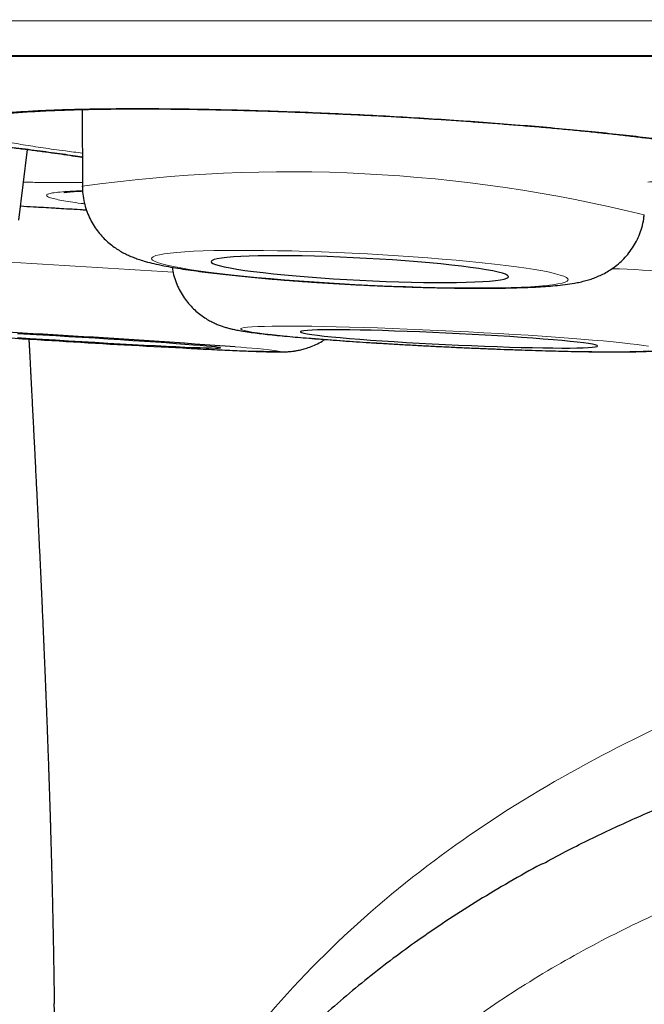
# Model space of a CAD drawing. Header units: millimetres. Extents: x 8 to 947, y 12 to 926.
# Tile 85 of 159: x 541.82 to 544.39, y 443.07 to 447.13. Entities that reach past the tile are written whole.
import ezdxf

# ---------------------------------------------------------------- set-up
doc = ezdxf.new("R2010")
doc.units = ezdxf.units.MM

msp = doc.modelspace()

# ---------------------------------------------------------------- linework, layer by layer
at = {"color": 8, "linetype": 'Continuous', "lineweight": 0}
msp.add_line((533.1748, 446.9781), (566.5704, 446.9781), dxfattribs=at)
at = {"color": 7, "linetype": 'Continuous', "lineweight": 30}
for p, q in [((533.2052, 446.9757), (566.5401, 446.9757)), ((542.0782, 446.7554), (542.0787, 446.4395)), ((541.8171, 446.299), (541.8532, 446.5908)), ((542.0791, 446.4374), (542.0787, 446.4395))]:
    msp.add_line(p, q, dxfattribs=at)
at = {"color": 8, "linetype": 'Continuous', "lineweight": 0, "flags": 128}
for points in [[(543.2214, 446.0337), (543.2847, 446.0307), (543.3477, 446.028), (543.4101, 446.0257), (543.4714, 446.0238), (543.5313, 446.0223), (543.5895, 446.0213), (543.6457, 446.0206), (543.6996, 446.0204), (543.7509, 446.0205), (543.7993, 446.0211), (543.8446, 446.0222), (543.8864, 446.0236), (543.9246, 446.0254), (543.959, 446.0277), (543.9893, 446.0303), (544.0155, 446.0333), (544.0373, 446.0366), (544.0546, 446.0403), (544.0674, 446.0443), (544.0756, 446.0486), (544.0791, 446.0531), (544.0779, 446.0579), (544.0721, 446.0629), (544.0616, 446.0681), (544.0465, 446.0735), (544.0269, 446.079), (544.0029, 446.0846), (543.9747, 446.0902), (543.9423, 446.0959), (543.906, 446.1017), (543.8659, 446.1074), (543.8224, 446.113), (543.7755, 446.1186), (543.7256, 446.124), (543.673, 446.1293), (543.6179, 446.1345), (543.5606, 446.1394), (543.5015, 446.1441), (543.4409, 446.1485), (543.379, 446.1527), (543.3163, 446.1566), (543.2531, 446.1602), (543.1897, 446.1634), (543.1265, 446.1662), (543.0637, 446.1687), (543.0019, 446.1708), (542.9413, 446.1725), (542.8821, 446.1738), (542.8249, 446.1746), (542.7698, 446.1751), (542.7171, 446.1751), (542.6673, 446.1747), (542.6204, 446.1739), (542.5768, 446.1727), (542.5368, 446.1711), (542.5005, 446.169), (542.4681, 446.1666), (542.4398, 446.1638), (542.4158, 446.1606), (542.3963, 446.1571), (542.3812, 446.1533), (542.3707, 446.1491), (542.3648, 446.1447), (542.3637, 446.1401), (542.3672, 446.1352), (542.3753, 446.13), (542.3881, 446.1248), (542.4055, 446.1193), (542.4273, 446.1138), (542.4534, 446.1081), (542.4838, 446.1025), (542.5181, 446.0967), (542.5564, 446.091), (542.5982, 446.0853), (542.6434, 446.0797), (542.6918, 446.0742), (542.7431, 446.0688), (542.797, 446.0636), (542.8532, 446.0586), (542.9115, 446.0538), (542.9714, 446.0492), (543.0327, 446.0449), (543.095, 446.0408), (543.158, 446.0371), (543.2214, 446.0337)], [(544.4096, 445.7802), (544.389, 445.7835), (544.364, 445.787), (544.3348, 445.7905), (544.3015, 445.7942), (544.2643, 445.798), (544.2235, 445.8018), (544.1791, 445.8057), (544.1316, 445.8096), (544.081, 445.8135), (544.0278, 445.8174), (543.9722, 445.8212), (543.9145, 445.825), (543.855, 445.8287), (543.794, 445.8323), (543.732, 445.8358), (543.6691, 445.8391), (543.6058, 445.8423), (543.5424, 445.8453), (543.4792, 445.8481), (543.4167, 445.8507), (543.3551, 445.8531), (543.2947, 445.8553), (543.236, 445.8572), (543.1792, 445.8588), (543.1246, 445.8602), (543.0726, 445.8613), (543.0233, 445.8622), (542.9772, 445.8627), (542.9344, 445.863), (542.8952, 445.8629), (542.8597, 445.8626), (542.8282, 445.862), (542.8009, 445.8611), (542.7779, 445.86), (542.7593, 445.8585), (542.7453, 445.8568), (542.7358, 445.8549), (542.731, 445.8527), (542.7309, 445.8503), (542.7355, 445.8476), (542.7447, 445.8447), (542.7585, 445.8417), (542.7769, 445.8385), (542.7997, 445.8351), (542.8268, 445.8316), (542.858, 445.828), (542.8933, 445.8243), (542.9323, 445.8205), (542.975, 445.8166), (543.021, 445.8127), (543.07, 445.8088), (543.1219, 445.8049), (543.1764, 445.8011), (543.2331, 445.7973), (543.2918, 445.7935), (543.352, 445.7898), (543.4136, 445.7863), (543.4761, 445.7829), (543.5392, 445.7796), (543.6026, 445.7765), (543.6659, 445.7736), (543.7288, 445.7709), (543.791, 445.7684), (543.852, 445.7661), (543.9116, 445.7641), (543.9694, 445.7623), (544.0251, 445.7608), (544.0784, 445.7595), (544.1291, 445.7586), (544.1768, 445.7579), (544.2213, 445.7575), (544.2624, 445.7574), (544.2998, 445.7575), (544.3332, 445.758), (544.3626, 445.7587), (544.3878, 445.7598), (544.4086, 445.7611)]]:
    msp.add_lwpolyline(points, dxfattribs=at)
at = {"color": 7, "linetype": 'Continuous', "lineweight": 30, "flags": 128}
for points in [[(543.2214, 446.0521), (543.2755, 446.0495), (543.3292, 446.0473), (543.382, 446.0455), (543.4336, 446.0441), (543.4835, 446.0432), (543.5314, 446.0427), (543.5768, 446.0425), (543.6195, 446.0429), (543.659, 446.0436), (543.6951, 446.0448), (543.7275, 446.0464), (543.756, 446.0484), (543.7802, 446.0508), (543.8001, 446.0535), (543.8155, 446.0566), (543.8262, 446.0601), (543.8322, 446.0638), (543.8334, 446.0678), (543.8298, 446.072), (543.8214, 446.0764), (543.8084, 446.081), (543.7907, 446.0857), (543.7686, 446.0905), (543.7423, 446.0954), (543.7118, 446.1003), (543.6775, 446.1051), (543.6396, 446.1099), (543.5985, 446.1146), (543.5544, 446.1192), (543.5077, 446.1236), (543.4588, 446.1279), (543.408, 446.1318), (543.3557, 446.1355), (543.3024, 446.139), (543.2485, 446.142), (543.1943, 446.1448), (543.1404, 446.1472), (543.0871, 446.1492), (543.0348, 446.1507), (542.984, 446.1519), (542.9351, 446.1527), (542.8884, 446.153), (542.8443, 446.1529), (542.8031, 446.1523), (542.7653, 446.1514), (542.731, 446.15), (542.7005, 446.1482), (542.6741, 446.146), (542.652, 446.1434), (542.6344, 446.1405), (542.6213, 446.1372), (542.613, 446.1336), (542.6094, 446.1298), (542.6106, 446.1257), (542.6166, 446.1214), (542.6273, 446.1169), (542.6426, 446.1122), (542.6625, 446.1074), (542.6868, 446.1026), (542.7152, 446.0977), (542.7476, 446.0928), (542.7838, 446.088), (542.8233, 446.0832), (542.866, 446.0786), (542.9114, 446.0741), (542.9593, 446.0698), (543.0092, 446.0657), (543.0608, 446.0618), (543.1136, 446.0582), (543.1673, 446.055), (543.2214, 446.0521)], [(544.2006, 445.7807), (544.1983, 445.7829), (544.1912, 445.7853), (544.1794, 445.7879), (544.163, 445.7907), (544.1421, 445.7936), (544.1169, 445.7966), (544.0875, 445.7998), (544.0542, 445.803), (544.0173, 445.8063), (543.977, 445.8097), (543.9336, 445.813), (543.8876, 445.8163), (543.8392, 445.8196), (543.7889, 445.8228), (543.737, 445.8258), (543.6839, 445.8288), (543.6301, 445.8316), (543.5759, 445.8343), (543.5219, 445.8368), (543.4684, 445.839), (543.4158, 445.841), (543.3645, 445.8428), (543.315, 445.8444), (543.2677, 445.8456), (543.2229, 445.8466), (543.1809, 445.8473), (543.1421, 445.8477), (543.1068, 445.8479), (543.0753, 445.8477), (543.0477, 445.8472), (543.0245, 445.8465), (543.0056, 445.8454), (542.9913, 445.8441), (542.9817, 445.8425), (542.9768, 445.8407), (542.9767, 445.8386), (542.9814, 445.8363), (542.9908, 445.8338), (543.0049, 445.8311), (543.0236, 445.8283), (543.0467, 445.8253), (543.074, 445.8221), (543.1054, 445.8189), (543.1405, 445.8157), (543.1792, 445.8124), (543.221, 445.809), (543.2658, 445.8057), (543.313, 445.8024), (543.3624, 445.7992), (543.4136, 445.796), (543.4661, 445.793), (543.5196, 445.7901), (543.5737, 445.7874), (543.6278, 445.7848), (543.6817, 445.7824), (543.7348, 445.7803), (543.7867, 445.7784), (543.8372, 445.7767), (543.8856, 445.7753), (543.9318, 445.7742), (543.9752, 445.7733), (544.0156, 445.7728), (544.0527, 445.7725), (544.0862, 445.7725), (544.1157, 445.7729), (544.1411, 445.7735), (544.1622, 445.7744), (544.1788, 445.7756), (544.1908, 445.777), (544.1981, 445.7787), (544.2006, 445.7807)], [(541.8111, 445.8159), (541.8622, 445.8126), (541.9147, 445.8092), (541.9682, 445.8059), (542.0222, 445.8026), (542.0763, 445.7994), (542.1301, 445.7962), (542.1832, 445.7932), (542.2351, 445.7903), (542.2855, 445.7875), (542.3339, 445.785), (542.38, 445.7826), (542.4234, 445.7804), (542.4637, 445.7785), (542.5007, 445.7768), (542.5341, 445.7754), (542.5636, 445.7743), (542.589, 445.7734), (542.61, 445.7728), (542.6265, 445.7725), (542.6384, 445.7725), (542.6457, 445.7728), (542.6481, 445.7734)], [(542.6481, 445.7734), (542.6457, 445.7743), (542.6386, 445.7755), (542.6268, 445.7769), (542.6103, 445.7786), (542.5894, 445.7806), (542.5641, 445.7827), (542.5347, 445.7851), (542.5014, 445.7877), (542.4644, 445.7905), (542.4241, 445.7934), (542.3808, 445.7964), (542.3348, 445.7996), (542.2864, 445.8028), (542.2361, 445.8061), (542.1842, 445.8094), (542.1311, 445.8128), (542.0773, 445.8161), (542.0232, 445.8194), (541.9692, 445.8226), (541.9157, 445.8256), (541.8632, 445.8286), (541.812, 445.8315)]]:
    msp.add_lwpolyline(points, dxfattribs=at)
at = {"color": 8, "linetype": 'Continuous', "lineweight": 0}
for centre, radius, start, end in [((542.9295, 440.372), 6.1269, 76.18232, 97.98214), ((537.1426, 364.3379), 81.9192, 86.283265, 86.78569), ((544.234, 443.8062), 2.2929, 76.7581, 89.3739), ((542.8872, 451.038), 5.2793, 266.0435, 270.0703), ((542.6006, 443.755), 2.025, 81.6776, 86.9568)]:
    msp.add_arc(centre, radius, start, end, dxfattribs=at)
at = {"color": 7, "linetype": 'Continuous', "lineweight": 30}
for centre, radius, start, end in [((539.1147, 397.1792), 48.7306, 85.77113, 87.34277), ((545.4069, 501.9441), 56.2468, 266.08108, 267.06101)]:
    msp.add_arc(centre, radius, start, end, dxfattribs=at)
at = {"color": 8, "linetype": 'Continuous', "lineweight": 0}
for points, knots in [([(549.8726, 447.1205), (549.7357, 447.1205), (549.4617, 447.1205), (549.051, 447.1205), (548.6401, 447.1205), (548.2291, 447.1204), (547.8184, 447.1204), (547.4078, 447.1203), (546.9976, 447.1203), (546.5879, 447.1203), (546.1794, 447.1203), (545.7722, 447.1203), (545.3667, 447.1203), (544.9906, 447.1203), (544.6435, 447.1204), (544.3249, 447.1204), (544.0081, 447.1204), (543.6697, 447.1204), (543.3105, 447.1204), (542.9314, 447.1204), (542.5556, 447.1204), (542.1831, 447.1204), (541.8143, 447.1204), (541.4139, 447.1203), (540.9839, 447.1203), (540.5261, 447.1203), (540.0763, 447.1203), (539.6984, 447.1204), (539.3894, 447.1204), (539.1458, 447.1204), (538.9053, 447.1205), (538.6434, 447.1205), (538.3616, 447.1206), (538.0614, 447.1207), (537.7669, 447.1207), (537.4782, 447.1208), (537.1956, 447.1209), (536.9232, 447.1209), (536.6608, 447.1209), (536.4083, 447.121), (536.1618, 447.121), (535.9216, 447.1211), (535.6878, 447.1211), (535.4652, 447.1212), (535.2534, 447.1213), (535.0519, 447.1214), (534.8565, 447.1215), (534.6674, 447.1216), (534.4847, 447.1217), (534.3084, 447.1218), (534.1387, 447.122), (533.9849, 447.1221), (533.8461, 447.1222), (533.7209, 447.1223), (533.6005, 447.1224), (533.4731, 447.1226), (533.3407, 447.1227), (533.2055, 447.1228), (533.0788, 447.1229), (532.9606, 447.123), (532.8511, 447.1232), (532.7518, 447.1233), (532.6623, 447.1235), (532.5822, 447.1236), (532.5103, 447.1238), (532.4468, 447.124), (532.3915, 447.1242), (532.3396, 447.1245), (532.2945, 447.1247), (532.2626, 447.125), (532.2448, 447.1253), (532.2428, 447.1255), (532.2419, 447.1256)], [0, 0, 0, 0, 0.014859, 0.02972, 0.044578, 0.059511, 0.074446, 0.089379, 0.104424, 0.119471, 0.134516, 0.149637, 0.16476, 0.17988, 0.191975, 0.20407, 0.216183, 0.228296, 0.243135, 0.257977, 0.272817, 0.28773, 0.302646, 0.317559, 0.33689, 0.35622, 0.375621, 0.395023, 0.406047, 0.417072, 0.42811, 0.439147, 0.453622, 0.468098, 0.482572, 0.497115, 0.511659, 0.526202, 0.540185, 0.554169, 0.568152, 0.582196, 0.596241, 0.610285, 0.623524, 0.636768, 0.650044, 0.66332, 0.676619, 0.689917, 0.703248, 0.716584, 0.727653, 0.738723, 0.749806, 0.760889, 0.775425, 0.789962, 0.804498, 0.819102, 0.833708, 0.848312, 0.862354, 0.876398, 0.89044, 0.904543, 0.918647, 0.93275, 0.951562, 0.970391, 0.986525, 1, 1, 1, 1]), ([(543.879, 446.6916), (543.8349, 446.6951), (543.7463, 446.7021), (543.6087, 446.7118), (543.4689, 446.7208), (543.3275, 446.7289), (543.1856, 446.7362), (543.044, 446.7426), (542.9038, 446.748), (542.7662, 446.7524), (542.6321, 446.7557), (542.5022, 446.758), (542.3775, 446.7593), (542.2591, 446.7594), (542.1479, 446.7585), (542.0444, 446.7565), (541.9493, 446.7534), (541.8634, 446.7493), (541.7877, 446.7442), (541.7222, 446.738), (541.6674, 446.731), (541.6238, 446.7231), (541.592, 446.7144), (541.5719, 446.7048), (541.5636, 446.6946), (541.5671, 446.6838), (541.5829, 446.6724), (541.6105, 446.6606), (541.6496, 446.6484), (541.6999, 446.6359), (541.7615, 446.6232), (541.8336, 446.6103), (541.916, 446.5974), (541.9973, 446.5859), (542.0549, 446.5788), (542.0785, 446.5759)], [0, 0, 0, 0, 0.03053, 0.061169, 0.091808, 0.122339, 0.152869, 0.183508, 0.214147, 0.244677, 0.275207, 0.305846, 0.336486, 0.367016, 0.397546, 0.428185, 0.458824, 0.489354, 0.519884, 0.550523, 0.581163, 0.611693, 0.642223, 0.672862, 0.703501, 0.734031, 0.764561, 0.7952, 0.82584, 0.85637, 0.8869, 0.917539, 0.948178, 0.978708, 1, 1, 1, 1]), ([(544.4069, 446.4567), (544.4293, 446.4572), (544.486, 446.4584), (544.5672, 446.4614), (544.6509, 446.4658), (544.7243, 446.4711), (544.7871, 446.4775), (544.839, 446.4848), (544.8797, 446.4929), (544.9088, 446.5018), (544.9259, 446.5115), (544.9311, 446.5219), (544.9245, 446.5329), (544.906, 446.5443), (544.8755, 446.5563), (544.8334, 446.5686), (544.7801, 446.5812), (544.7161, 446.5939), (544.6414, 446.6068), (544.5568, 446.6196), (544.463, 446.6324), (544.3607, 446.645), (544.2503, 446.6573), (544.1326, 446.6692), (544.0091, 446.6808), (543.9223, 446.688), (543.879, 446.6916)], [0, 0, 0, 0, 0.0276382, 0.0699886, 0.1123391, 0.1545388, 0.1967385, 0.2390889, 0.2814394, 0.3236391, 0.3658388, 0.4081892, 0.4505397, 0.4927394, 0.5349391, 0.5772896, 0.61964, 0.6618397, 0.7040394, 0.7463899, 0.7887404, 0.8309401, 0.8731297, 0.91547, 0.9578104, 1, 1, 1, 1]), ([(542.0785, 446.5602), (542.0726, 446.5611), (542.0417, 446.5661), (541.9761, 446.5755), (541.8822, 446.5882), (541.779, 446.601), (541.6681, 446.6138), (541.5499, 446.6267), (541.426, 446.6394), (541.339, 446.6476), (541.2956, 446.6517)], [0, 0, 0, 0, 0.03297, 0.171351, 0.309731, 0.447619, 0.585468, 0.723809, 0.862151, 1, 1, 1, 1]), ([(541.8365, 446.456), (541.8617, 446.4556), (541.9209, 446.4547), (542.0023, 446.4544), (542.0539, 446.455), (542.0787, 446.4552)], [0, 0, 0, 0, 0.278256, 0.653833, 1, 1, 1, 1]), ([(542.0796, 446.4209), (542.0711, 446.4207), (542.0424, 446.4197), (542.0053, 446.4173), (541.9683, 446.4138), (541.9435, 446.4096), (541.9307, 446.4048), (541.9299, 446.3994), (541.9408, 446.3934), (541.9624, 446.3872), (541.9922, 446.3811), (542.0288, 446.375), (542.0605, 446.3702), (542.0831, 446.3674), (542.0881, 446.3668)], [0, 0, 0, 0, 0.041814, 0.140422, 0.239031, 0.337288, 0.435545, 0.534154, 0.632762, 0.731019, 0.812902, 0.894886, 0.976769, 1, 1, 1, 1]), ([(542.0952, 446.342), (542.0873, 446.3425), (542.0323, 446.3458), (541.9414, 446.3512), (541.8595, 446.356), (541.8244, 446.358)], [0, 0, 0, 0, 0.087573, 0.608145, 1, 1, 1, 1]), ([(549.8726, 445.0737), (549.5558, 445.0712), (548.9222, 445.0662), (547.9725, 445.015), (547.026, 444.9206), (546.0877, 444.7636), (545.283, 444.548), (544.6165, 444.2943), (544.0825, 444.0321), (543.5796, 443.7139), (543.1201, 443.335), (542.7194, 442.8942), (542.3906, 442.3978), (542.1407, 441.8558), (542.0418, 441.472), (541.9923, 441.28)], [0, 0, 0, 0, 0.10003, 0.200056, 0.300173, 0.400239, 0.500131, 0.562636, 0.625145, 0.687668, 0.750125, 0.812616, 0.875055, 0.937489, 1, 1, 1, 1]), ([(549.8726, 444.2689), (549.703, 444.2683), (549.3635, 444.267), (548.8543, 444.255), (548.3452, 444.2338), (547.8351, 444.2008), (547.4102, 444.1618), (547.07, 444.1223), (546.815, 444.0882), (546.5605, 444.0493), (546.3064, 444.005), (546.0532, 443.9548), (545.7774, 443.8932), (545.4798, 443.8171), (545.1877, 443.73), (544.9246, 443.6401), (544.7161, 443.5602), (544.536, 443.4841), (544.3835, 443.4144), (544.2332, 443.3399), (544.0847, 443.2598), (543.9385, 443.1739), (543.7944, 443.0813), (543.6537, 442.9821), (543.5169, 442.8756), (543.3839, 442.7607), (543.256, 442.6368), (543.1347, 442.5041), (543.0368, 442.3825), (542.9594, 442.275), (542.8991, 442.1837), (542.832, 442.0724), (542.7615, 441.9397), (542.6913, 441.784), (542.6301, 441.6244), (542.5973, 441.5155), (542.5808, 441.461)], [0, 0, 0, 0, 0.060628, 0.121302, 0.182117, 0.242982, 0.304429, 0.335184, 0.365947, 0.396828, 0.427722, 0.45866, 0.489617, 0.529312, 0.569067, 0.59908, 0.629092, 0.649146, 0.669115, 0.689144, 0.709172, 0.729462, 0.74975, 0.770355, 0.790957, 0.811704, 0.83322, 0.854758, 0.876269, 0.889489, 0.902709, 0.915993, 0.936821, 0.957651, 0.978825, 1, 1, 1, 1])]:
    msp.add_open_spline(points, degree=3, knots=knots, dxfattribs=at)
at = {"color": 7, "linetype": 'Continuous', "lineweight": 30}
for points, knots in [([(539.0884, 446.7456), (539.0883, 446.7456), (539.0882, 446.7456), (539.0918, 446.7463), (539.0991, 446.7474), (539.1109, 446.7489), (539.1272, 446.7506), (539.1483, 446.7523), (539.1737, 446.7538), (539.2038, 446.7552), (539.238, 446.7564), (539.2769, 446.7573), (539.3201, 446.7579), (539.3674, 446.7581), (539.4186, 446.7581), (539.4735, 446.7576), (539.5318, 446.7568), (539.5933, 446.7556), (539.6576, 446.7541), (539.7244, 446.7522), (539.7935, 446.7499), (539.8646, 446.7473), (539.9373, 446.7443), (540.0114, 446.741), (540.0872, 446.7374), (540.1649, 446.7334), (540.2446, 446.7291), (540.3258, 446.7245), (540.4081, 446.7196), (540.491, 446.7143), (540.5743, 446.7089), (540.6576, 446.7031), (540.7409, 446.6972), (540.8241, 446.691), (540.907, 446.6846), (540.9893, 446.678), (541.0708, 446.6712), (541.1514, 446.6643), (541.2245, 446.6578), (541.2841, 446.6523), (541.3429, 446.6467), (541.4066, 446.6406), (541.4803, 446.6332), (541.5518, 446.6258), (541.621, 446.6183), (541.6879, 446.6108), (541.7521, 446.6033), (541.8136, 446.5959), (541.872, 446.5885), (541.9271, 446.5812), (541.9789, 446.574), (542.027, 446.5669), (542.0602, 446.5619), (542.0762, 446.5593), (542.0785, 446.5589)], [0, 0, 0, 0, 0.006126, 0.018355, 0.032084, 0.047259, 0.063718, 0.081225, 0.099585, 0.11795, 0.137019, 0.156632, 0.176675, 0.197058, 0.217703, 0.238544, 0.259519, 0.280575, 0.301661, 0.322717, 0.343703, 0.364585, 0.385336, 0.405933, 0.426379, 0.447121, 0.468065, 0.489083, 0.510143, 0.531207, 0.552234, 0.573194, 0.594067, 0.615054, 0.636023, 0.656987, 0.677958, 0.698947, 0.719965, 0.735961, 0.747022, 0.767954, 0.788836, 0.809694, 0.830539, 0.85138, 0.872226, 0.893085, 0.913943, 0.934569, 0.955213, 0.975838, 0.996384, 1, 1, 1, 1]), ([(541.6728, 446.7244), (541.6727, 446.7244), (541.6723, 446.7243), (541.6751, 446.7251), (541.6815, 446.7267), (541.6923, 446.7289), (541.7075, 446.7315), (541.7274, 446.7344), (541.7517, 446.7374), (541.7806, 446.7404), (541.8139, 446.7433), (541.8517, 446.746), (541.894, 446.7486), (541.9405, 446.7509), (541.991, 446.753), (542.0452, 446.7547), (542.103, 446.7561), (542.164, 446.7572), (542.2279, 446.7579), (542.2944, 446.7582), (542.3633, 446.7581), (542.4341, 446.7577), (542.5067, 446.7569), (542.5807, 446.7558), (542.6562, 446.7542), (542.7336, 446.7523), (542.8129, 446.7501), (542.8939, 446.7474), (542.976, 446.7444), (543.0589, 446.7411), (543.1421, 446.7374), (543.2253, 446.7334), (543.3086, 446.7291), (543.3916, 446.7245), (543.4744, 446.7196), (543.5566, 446.7144), (543.6381, 446.7089), (543.7186, 446.7032), (543.7967, 446.6973), (543.8611, 446.6922), (543.9245, 446.687), (543.9878, 446.6816), (544.0609, 446.675), (544.1319, 446.6682), (544.2005, 446.6613), (544.2666, 446.6543), (544.3301, 446.6471), (544.3908, 446.6399), (544.4483, 446.6327), (544.5025, 446.6255), (544.5531, 446.6183), (544.6002, 446.6111), (544.6436, 446.604), (544.6829, 446.5971), (544.7179, 446.5904), (544.7472, 446.5843), (544.7717, 446.5787), (544.7915, 446.5737), (544.8065, 446.5695), (544.8166, 446.5662), (544.8219, 446.5643), (544.824, 446.5633), (544.8235, 446.5636), (544.8234, 446.5636)], [0, 0, 0, 0, 0.003264, 0.013828, 0.025563, 0.038456, 0.052415, 0.067285, 0.082878, 0.098762, 0.115071, 0.131913, 0.14918, 0.166787, 0.184661, 0.202738, 0.220959, 0.239274, 0.257636, 0.275993, 0.294303, 0.312532, 0.330655, 0.34865, 0.366516, 0.38449, 0.402752, 0.421087, 0.439466, 0.457857, 0.476222, 0.494533, 0.51275, 0.531051, 0.549359, 0.567659, 0.585962, 0.604279, 0.622617, 0.640085, 0.64974, 0.668, 0.686213, 0.704401, 0.722572, 0.740733, 0.758891, 0.77705, 0.795198, 0.813122, 0.831055, 0.848943, 0.866732, 0.884352, 0.901722, 0.918741, 0.933513, 0.949053, 0.964373, 0.977245, 0.989092, 0.99983, 1, 1, 1, 1]), ([(542.0031, 446.414), (542.003, 446.4139), (542.0026, 446.4138), (542.0051, 446.4143), (542.0109, 446.415), (542.0212, 446.4162), (542.036, 446.4174), (542.0552, 446.4187), (542.0714, 446.4195), (542.0797, 446.4199)], [0, 0, 0, 0, 0.024712, 0.147469, 0.288181, 0.446513, 0.620558, 0.80736, 1, 1, 1, 1]), ([(542.0792, 446.4394), (542.0792, 446.4313), (542.0793, 446.4115), (542.084, 446.3807), (542.0924, 446.3477), (542.1041, 446.3168), (542.1186, 446.2881), (542.1355, 446.2618), (542.1541, 446.2383), (542.1739, 446.2176), (542.1943, 446.1997), (542.2147, 446.1846), (542.2348, 446.1719), (542.2545, 446.1612), (542.274, 446.1521), (542.2941, 446.1439), (542.3159, 446.1362), (542.3422, 446.1283), (542.3744, 446.1201), (542.4117, 446.1122), (542.4515, 446.1048), (542.4927, 446.0981), (542.5365, 446.0917), (542.5833, 446.0854), (542.6319, 446.0795), (542.6825, 446.0738), (542.7349, 446.0684), (542.7893, 446.0632), (542.8453, 446.0582), (542.9029, 446.0534), (542.9617, 446.0489), (543.0217, 446.0447), (543.0825, 446.0407), (543.1438, 446.037), (543.1902, 446.0345), (543.2161, 446.0332), (543.2214, 446.0329)], [0, 0, 0, 0, 0.015033, 0.036527, 0.057523, 0.078059, 0.098158, 0.117825, 0.137046, 0.155798, 0.174078, 0.191975, 0.209766, 0.227882, 0.246913, 0.267813, 0.291981, 0.321813, 0.362571, 0.409945, 0.452117, 0.491821, 0.533656, 0.573893, 0.613174, 0.651849, 0.690116, 0.728096, 0.765867, 0.803485, 0.840989, 0.878409, 0.91577, 0.953089, 0.990383, 1, 1, 1, 1]), ([(541.8243, 446.358), (541.8419, 446.3569), (541.8871, 446.3543), (541.9606, 446.35), (542.0335, 446.3456), (542.0784, 446.3429), (542.0952, 446.3419)], [0, 0, 0, 0, 0.195411, 0.503913, 0.814364, 1, 1, 1, 1]), ([(543.2214, 446.0329), (543.2322, 446.0324), (543.2636, 446.0308), (543.3155, 446.0285), (543.3767, 446.026), (543.4372, 446.0239), (543.4967, 446.0222), (543.5551, 446.0208), (543.6121, 446.0198), (543.6674, 446.0193), (543.7209, 446.0191), (543.7724, 446.0193), (543.8217, 446.0199), (543.8688, 446.021), (543.9136, 446.0225), (543.9563, 446.0246), (543.9973, 446.0272), (544.0374, 446.0307), (544.0765, 446.0352), (544.1103, 446.0407), (544.1391, 446.0469), (544.162, 446.0531), (544.1838, 446.0603), (544.2058, 446.0691), (544.2283, 446.08), (544.2514, 446.0934), (544.2748, 446.1098), (544.2978, 446.1294), (544.3198, 446.1521), (544.3398, 446.1778), (544.3573, 446.206), (544.3719, 446.2362), (544.3833, 446.2694), (544.3904, 446.298), (544.3918, 446.3161), (544.3923, 446.3216)], [0, 0, 0, 0, 0.019688, 0.057118, 0.094564, 0.132035, 0.169547, 0.207118, 0.244771, 0.282533, 0.320438, 0.358535, 0.39689, 0.4356, 0.474813, 0.514767, 0.555879, 0.598971, 0.645966, 0.692698, 0.721336, 0.744848, 0.765853, 0.785406, 0.804428, 0.823445, 0.842816, 0.862704, 0.883034, 0.903664, 0.924474, 0.94539, 0.966362, 0.989721, 1, 1, 1, 1]), ([(542.4483, 446.1056), (542.4502, 446.0952), (542.454, 446.0738), (542.4642, 446.0429), (542.4774, 446.0133), (542.4932, 445.986), (542.5112, 445.9613), (542.5308, 445.9393), (542.5514, 445.9202), (542.5724, 445.904), (542.5929, 445.8907), (542.6122, 445.8801), (542.6302, 445.8718), (542.6467, 445.8652), (542.6622, 445.8599), (542.6773, 445.8554), (542.693, 445.8514), (542.7111, 445.8475), (542.7351, 445.843), (542.764, 445.8385), (542.7976, 445.8341), (542.8322, 445.83), (542.8697, 445.826), (542.9107, 445.8219), (542.954, 445.818), (542.9998, 445.814), (543.0479, 445.8102), (543.0983, 445.8063), (543.1508, 445.8025), (543.2053, 445.7988), (543.2614, 445.7951), (543.319, 445.7916), (543.3778, 445.7881), (543.4376, 445.7847), (543.4981, 445.7815), (543.559, 445.7784), (543.62, 445.7755), (543.6808, 445.7727), (543.7412, 445.7701), (543.8009, 445.7678), (543.8596, 445.7656), (543.9171, 445.7636), (543.9731, 445.7619), (544.0273, 445.7604), (544.0796, 445.7592), (544.1296, 445.7582), (544.1773, 445.7574), (544.2225, 445.757), (544.265, 445.7568), (544.3047, 445.7568), (544.3418, 445.7572), (544.3765, 445.7579), (544.4094, 445.7591), (544.4404, 445.7608), (544.4673, 445.7631), (544.4902, 445.7661), (544.5087, 445.7693), (544.5255, 445.773), (544.5436, 445.778), (544.5633, 445.7846), (544.5848, 445.7936), (544.608, 445.8055), (544.6322, 445.8207), (544.6563, 445.8395), (544.6793, 445.8615), (544.7004, 445.8864), (544.7189, 445.9139), (544.7344, 445.9435), (544.7465, 445.9748), (544.7552, 446.0064), (544.7577, 446.0278), (544.7589, 446.038)], [0, 0, 0, 0, 0.009615, 0.019717, 0.029571, 0.039179, 0.048535, 0.057617, 0.066386, 0.074779, 0.082722, 0.090205, 0.09736, 0.10447, 0.111862, 0.11995, 0.129371, 0.141131, 0.157374, 0.18192, 0.202354, 0.221628, 0.241973, 0.261579, 0.280772, 0.299718, 0.318502, 0.337175, 0.355769, 0.374307, 0.392802, 0.411265, 0.429706, 0.448129, 0.466541, 0.484945, 0.503346, 0.521747, 0.54015, 0.55856, 0.57698, 0.595415, 0.613871, 0.632355, 0.650874, 0.669442, 0.688075, 0.706795, 0.725638, 0.744658, 0.763946, 0.783664, 0.804149, 0.826236, 0.848235, 0.862611, 0.871647, 0.879823, 0.887534, 0.895192, 0.903114, 0.911602, 0.920689, 0.930221, 0.94003, 0.95001, 0.960096, 0.97025, 0.980446, 0.990669, 1, 1, 1, 1]), ([(541.8585, 445.8093), (541.8586, 445.808), (541.859, 445.7998), (541.8597, 445.7857), (541.8607, 445.7664), (541.8618, 445.7465), (541.8629, 445.7247), (541.8641, 445.7022), (541.8652, 445.6804), (541.8662, 445.6605), (541.8671, 445.6431), (541.8679, 445.6272), (541.8687, 445.6113), (541.8697, 445.593), (541.8708, 445.5717), (541.872, 445.5475), (541.8733, 445.5218), (541.8746, 445.4962), (541.8759, 445.4706), (541.8772, 445.4458), (541.8784, 445.4218), (541.8796, 445.3988), (541.8808, 445.3751), (541.882, 445.3494), (541.8838, 445.3152), (541.8858, 445.2746), (541.888, 445.2295), (541.8901, 445.1875), (541.8921, 445.1479), (541.8939, 445.1101), (541.8957, 445.0735), (541.8974, 445.0374), (541.8992, 445.0002), (541.9011, 444.9609), (541.903, 444.9202), (541.9049, 444.8794), (541.9066, 444.8439), (541.908, 444.8139), (541.9091, 444.7892), (541.9102, 444.7657), (541.9112, 444.7423), (541.9124, 444.7173), (541.9136, 444.689), (541.9149, 444.6596), (541.9162, 444.6306), (541.9174, 444.6045), (541.9184, 444.5808), (541.9193, 444.5599), (541.9201, 444.5402), (541.921, 444.5203), (541.9219, 444.4988), (541.9229, 444.4754), (541.9239, 444.4506), (541.9249, 444.4256), (541.9259, 444.4021), (541.9267, 444.381), (541.9275, 444.3621), (541.9282, 444.3451), (541.9288, 444.3288), (541.9295, 444.3117), (541.9302, 444.2928), (541.931, 444.272), (541.9319, 444.25), (541.9327, 444.2285), (541.9335, 444.2083), (541.9341, 444.1908), (541.9347, 444.1758), (541.9352, 444.1621), (541.9357, 444.1474), (541.9363, 444.1304), (541.937, 444.1109), (541.9378, 444.0898), (541.9386, 444.0682), (541.9393, 444.0477), (541.9399, 444.0292), (541.9405, 444.0125), (541.941, 443.9971), (541.9415, 443.9819), (541.9421, 443.9656), (541.9427, 443.9476), (541.9433, 443.9278), (541.9441, 443.9044), (541.9449, 443.879), (541.9457, 443.8531), (541.9464, 443.8303), (541.947, 443.8098), (541.9476, 443.7896), (541.9482, 443.7679), (541.9489, 443.745), (541.9496, 443.7215), (541.9502, 443.699), (541.9508, 443.6775), (541.9513, 443.6581), (541.9518, 443.6408), (541.9522, 443.6239), (541.9527, 443.6058), (541.9532, 443.5848), (541.9538, 443.5611), (541.9545, 443.5342), (541.9551, 443.5064), (541.9557, 443.4798), (541.9562, 443.4565), (541.9567, 443.434), (541.9573, 443.4099), (541.9578, 443.3837), (541.9583, 443.3572), (541.9588, 443.3322), (541.9592, 443.3091), (541.9596, 443.2885), (541.96, 443.269), (541.9603, 443.2505), (541.9605, 443.2344), (541.9608, 443.2203), (541.961, 443.208), (541.9612, 443.1936), (541.9615, 443.1765), (541.9617, 443.1567), (541.9621, 443.1342), (541.9624, 443.1092), (541.9627, 443.0879), (541.9628, 443.0749), (541.9629, 443.0712)], [0, 0, 0, 0, 0.001232, 0.007299, 0.012734, 0.018758, 0.025371, 0.032551, 0.039369, 0.045336, 0.050862, 0.055381, 0.060005, 0.065642, 0.072293, 0.079812, 0.088198, 0.096327, 0.103909, 0.112219, 0.11975, 0.126656, 0.134083, 0.142264, 0.151183, 0.166893, 0.181447, 0.194939, 0.20785, 0.220245, 0.232251, 0.244003, 0.256241, 0.269469, 0.283498, 0.297367, 0.310942, 0.3198, 0.328273, 0.336361, 0.344084, 0.352554, 0.362394, 0.373604, 0.383451, 0.392892, 0.40126, 0.408553, 0.415154, 0.422247, 0.429916, 0.438163, 0.447422, 0.456729, 0.465209, 0.472855, 0.479665, 0.485703, 0.49124, 0.497495, 0.504469, 0.512163, 0.520577, 0.528975, 0.536313, 0.543152, 0.548697, 0.553193, 0.558564, 0.565223, 0.572395, 0.580634, 0.589147, 0.596953, 0.604048, 0.61043, 0.6161, 0.621764, 0.628011, 0.634997, 0.642721, 0.651186, 0.662466, 0.672653, 0.681639, 0.689422, 0.69681, 0.705358, 0.715106, 0.724126, 0.733548, 0.742209, 0.750045, 0.757056, 0.76324, 0.770694, 0.779295, 0.789045, 0.799941, 0.812628, 0.82369, 0.833126, 0.841741, 0.851839, 0.863561, 0.874833, 0.885671, 0.895438, 0.90413, 0.911842, 0.919767, 0.928269, 0.933794, 0.939567, 0.946193, 0.953925, 0.962764, 0.972524, 0.983355, 0.995259, 1, 1, 1, 1]), ([(542.5267, 445.771), (542.5353, 445.7706), (542.5608, 445.7693), (542.6004, 445.7674), (542.6453, 445.7652), (542.6873, 445.7633), (542.7262, 445.7617), (542.7621, 445.7602), (542.7947, 445.759), (542.824, 445.758), (542.8503, 445.7573), (542.8741, 445.7569), (542.893, 445.7567), (542.9085, 445.757), (542.9207, 445.7574), (542.9323, 445.7582), (542.9438, 445.7593), (542.9575, 445.7612), (542.9738, 445.7642), (542.9932, 445.7689), (543.016, 445.7762), (543.041, 445.7869), (543.062, 445.7977), (543.0737, 445.8058), (543.0772, 445.8083)], [0, 0, 0, 0, 0.033609, 0.098565, 0.163617, 0.228801, 0.29417, 0.359806, 0.425849, 0.492543, 0.560371, 0.630432, 0.705995, 0.755295, 0.791653, 0.814176, 0.834624, 0.854431, 0.874573, 0.897277, 0.923918, 0.954039, 0.986155, 1, 1, 1, 1]), ([(543.9736, 443.6469), (544.0049, 443.664), (544.0959, 443.7134), (544.2503, 443.7881), (544.4283, 443.8683), (544.6284, 443.951), (544.8511, 444.0349), (545.1339, 444.1299), (545.4495, 444.2224), (545.7635, 444.3011), (546.045, 444.3627), (546.2858, 444.4101), (546.4448, 444.437), (546.5209, 444.4499)], [0, 0, 0, 0, 0.039736, 0.115447, 0.191161, 0.257512, 0.357256, 0.457004, 0.590973, 0.725166, 0.819371, 0.913627, 1, 1, 1, 1]), ([(543.973, 443.6476), (543.9655, 443.6437), (543.914, 443.6167), (543.8214, 443.5636), (543.6962, 443.4888), (543.5759, 443.4114), (543.4637, 443.3348), (543.3567, 443.2568), (543.2546, 443.1776), (543.1536, 443.094), (543.0566, 443.0084), (542.9637, 442.9209), (542.8752, 442.8318), (542.7912, 442.7413), (542.7119, 442.6497), (542.6368, 442.5567), (542.5654, 442.4619), (542.4972, 442.3646), (542.4323, 442.2651), (542.371, 442.1636), (542.3133, 442.0603), (542.2597, 441.9557), (542.2104, 441.8507), (542.1649, 441.7442), (542.1301, 441.6567), (542.1116, 441.6036), (542.106, 441.5875)], [0, 0, 0, 0, 0.00891, 0.060994, 0.111904, 0.161777, 0.210897, 0.254263, 0.300553, 0.346382, 0.391645, 0.436284, 0.480262, 0.523558, 0.566027, 0.607667, 0.649374, 0.691173, 0.733023, 0.774866, 0.81666, 0.85836, 0.899564, 0.939958, 0.981691, 1, 1, 1, 1]), ([(541.9931, 441.2838), (541.9911, 441.3213), (541.9872, 441.3963), (541.9823, 441.5785), (541.978, 441.8114), (541.9741, 442.0981), (541.9701, 442.4378), (541.9667, 442.7614), (541.964, 442.99), (541.963, 443.0712)], [0, 0, 0, 0, 0.153753, 0.307564, 0.461187, 0.614354, 0.76717, 0.917371, 1, 1, 1, 1])]:
    msp.add_open_spline(points, degree=3, knots=knots, dxfattribs=at)

doc.saveas('drawing.dxf')
